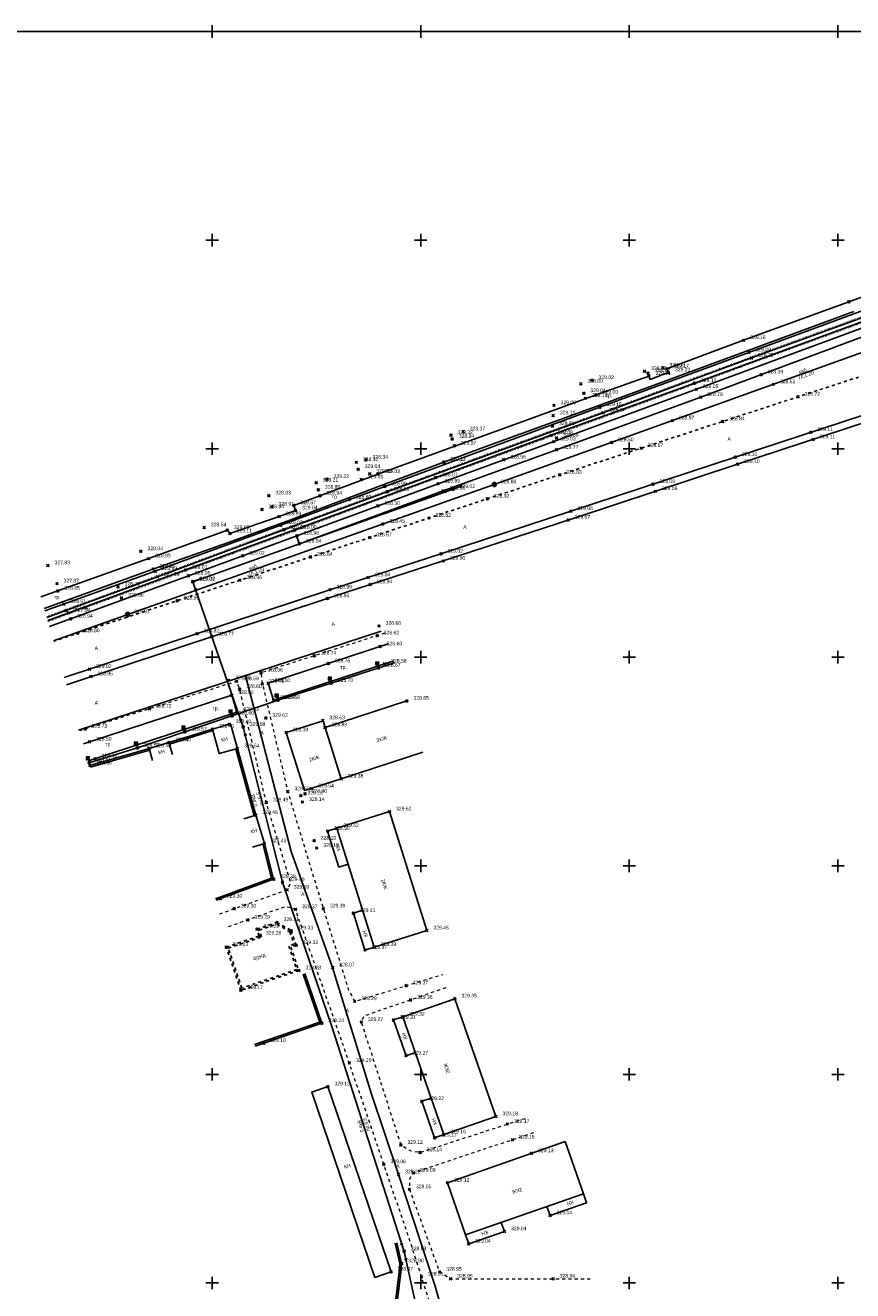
# Model space of a CAD drawing. Header units: metres. Extents: x 705573 to 711566, y 4301675 to 4311183.
# Tile 255 of 256: x 708534 to 708732, y 4310880 to 4311183. Entities that reach past the tile are written whole.
import ezdxf

# ---------------------------------------------------------------- set-up
doc = ezdxf.new("R2010")
doc.units = ezdxf.units.M
doc.header["$LTSCALE"] = 0.5
doc.header["$PDMODE"] = 35
doc.header["$PDSIZE"] = 0.3
for name, pattern in [('Auto_Street_NotBorder_Line_m1', [3, 1.5, -1.5]), ('Д_ТРОТ_ТРУБА', [3, 1.5, -1.5]), ('ДОРОГИ_СТРОЯЩ', [9, 8, -1]), ('Контура низ откосов  Штриховая 0.1-0.5 - - - - - - -', [0.6, 0.1, -0.5])]:
    doc.linetypes.add(name, pattern=pattern)
for name, color, linetype in [('(001) Сетка', 92, 'Continuous'), ('(002) Рамка', 7, 'Continuous'), ('(004) Точки рельефа', 7, 'Continuous'), ('(007) Здания', 7, 'Continuous'), ('(011) Колодцы', 7, 'Continuous'), ('(016) Кабель', 1, 'Continuous'), ('(017) Канализация', 33, 'KANALIS_K_1'), ('(019) Связь', 3, 'ИК_КАБ_СВЯЗИ'), ('(022) Возд. Линии', 7, 'Continuous'), ('(025) Дорога', 7, 'Continuous'), ('(027) Гидрография', 7, 'Continuous'), ('(035) Откосы', 7, 'Continuous'), ('(037) Контуры', 7, 'Continuous'), ('(040) Ограда', 7, 'Continuous')]:
    doc.layers.add(name, color=color, linetype=linetype)
doc.layers.add('AUTO#_ROADS_EXIST_L', color=7, linetype='Continuous', lineweight=15, true_color=0x000000)
doc.styles.add('BM-431', font='txt')
doc.styles.add('D-431', font='txt')
doc.styles.add('P-131', font='txt')
doc.styles.get("Standard").update_dxf_attribs({"font": 'times.ttf'})
doc.linetypes.add('KANALIS_K_1', pattern='A,1,[">",Standard,S=1.8,R=0,X=-0.9,Y=-0.9],3,-1,["К",Standard,S=1.8,R=0,X=-0.9,Y=-0.9],-1,10', length=16)
doc.linetypes.add('ИК_КАБ_СВЯЗИ', pattern='A,4,["o",Standard,S=0.5,R=0,X=0,Y=-0.125],4,-2', length=10)
doc.linetypes.add('ИК_Э_КАБ_НН', pattern='A,8,-2,["<",Standard,S=1,R=0,X=0,Y=-0.5],8,[">",Standard,S=1,R=0,X=-0.5,Y=-0.5],-2', length=20)
doc.linetypes.add('ОГРАДА_ГЛИН', pattern='A,4,["|",Standard,S=0.8,R=0,X=0,Y=-0.8],0.5,["|",Standard,S=0.8,R=0,X=0,Y=-0.8],3.5', length=8)
doc.linetypes.add('ОТКОСЫ_УКРЕП', pattern='A,0.5,["|",Standard,S=1.2,R=0,X=0,Y=-1.2],0.8,[".",Standard,S=1,R=0.1,X=0.1,Y=-1.2],0.1,["|",Standard,S=0.5,R=0,X=0,Y=-0.5],0', length=1.4)
doc.linetypes.add('ОТКОСЫ_УКРЕП1', pattern='A,0.5,["|",Standard,S=-1.2,R=0,X=0,Y=1.2],0.9,[".",Standard,S=-1,R=0.1,X=0.1,Y=1.2],0.1,["|",Standard,S=-0.5,R=0,X=0,Y=0.5],0', length=1.5)

# ---------------------------------------------------------------- blocks, each defined once
blk = doc.blocks.new('S1')
at = {"layer": '(022) Возд. Линии'}
for p, q in [((-2, 0), (-1.5, 0.25)), ((-2, 0), (-1.5, -0.25)), ((0, 0), (-2, 0))]:
    blk.add_line(p, q, dxfattribs=at)
blk = doc.blocks.new('S2')
at = {"layer": '(022) Возд. Линии'}
for p, q in [((0, 0), (2, 0)), ((2, 0), (1.5, 0.25)), ((2, 0), (1.5, -0.25))]:
    blk.add_line(p, q, dxfattribs=at)
blk = doc.blocks.new('SS')
at = {"layer": '(022) Возд. Линии'}
blk.add_circle((0, 0), 0.25, dxfattribs=at)
blk = doc.blocks.new('f')
at = {"layer": '(022) Возд. Линии'}
for points in [[(0, 0.25), (0, 1.5)], [(0, 1.4), (0.75, 1.4)]]:
    blk.add_lwpolyline(points, dxfattribs=at)
blk.add_lwpolyline([(0.4875, 0.65), (0.4875, 0.65, 0.41421356), (0.65, 0.8125), (0.65, 1.4), (0.325, 1.4), (0.325, 0.8125, 0.41421356)], format="xyb", close=True, dxfattribs=at)
blk.add_circle((0, 0), 0.25, dxfattribs=at)
blk = doc.blocks.new('Setka')
at = {"layer": '(001) Сетка'}
for p, q in [((-1.5, 0), (1.5, 0)), ((0, 1.5), (0, -1.5))]:
    blk.add_line(p, q, dxfattribs=at)

msp = doc.modelspace()

# ---------------------------------------------------------------- linework, layer by layer
at = {"layer": '(002) Рамка', "color": 0}
msp.add_lwpolyline([(707528.46, 4311181.4), (708928.46, 4311181.4), (708928.46, 4308281.4), (707528.46, 4308281.4)], close=True, dxfattribs=at)
at = {"layer": '(007) Здания'}
for points in [[(708629.01, 4311008.62), (708609.41, 4311002.27), (708605.54, 4311014.57), (708625.14, 4311020.92)], [(708605.54, 4311014.57), (708605.05, 4311016.12), (708596.22, 4311013.35), (708600.58, 4310999.49), (708609.41, 4311002.27)], [(708611.06, 4310981.77), (708608.87, 4310981.08), (708606.15, 4310989.74), (708608.34, 4310990.43)], [(708614.54, 4310970.73), (708612.33, 4310970.04), (708615.11, 4310961.21), (708617.31, 4310961.9)], [(708627.12, 4310936.63), (708624.95, 4310935.87), (708621.96, 4310944.44), (708624.14, 4310945.2)], [(708630.93, 4310925.7), (708628.75, 4310924.94), (708631.8, 4310916.2), (708633.98, 4310916.96)], [(708658.71, 4310899.74), (708659.47, 4310897.56), (708668.2, 4310900.6), (708667.44, 4310902.78)], [(708647.77, 4310895.92), (708648.53, 4310893.75), (708639.97, 4310890.76), (708639.21, 4310892.94)]]:
    msp.add_lwpolyline(points, dxfattribs=at)
at = {"layer": '(007) Здания', "elevation": 328.4}
msp.add_lwpolyline([(708578.53, 4311014.19), (708582.89, 4311015.41), (708584.53, 4311009.52), (708580.18, 4311008.3)], close=True, dxfattribs=at)
at = {"layer": '(007) Здания', "elevation": 328.4, "flags": 128}
msp.add_lwpolyline([(708568.98, 4311008.09), (708568.12, 4311010.96), (708563.36, 4311009.53), (708564.22, 4311006.66)], dxfattribs=at)
at = {"layer": '(007) Здания', "flags": 128}
msp.add_lwpolyline([(708586.07, 4310992.69), (708588.95, 4310993.55), (708590.99, 4310986.77), (708588.11, 4310985.91)], dxfattribs=at)
at = {"layer": '(007) Здания'}
for points in [[(708620.97, 4310994.4), (708629.94, 4310965.88), (708617.31, 4310961.9), (708608.34, 4310990.43)], [(708636.64, 4310949.55), (708646.48, 4310921.32), (708633.98, 4310916.96), (708624.14, 4310945.2)], [(708621.35, 4310884.05), (708606.19, 4310928.47), (708602.33, 4310927.15), (708617.49, 4310882.73)], [(708634.85, 4310905.44), (708663.08, 4310915.28), (708667.44, 4310902.78), (708639.21, 4310892.94)]]:
    msp.add_lwpolyline(points, close=True, dxfattribs=at)
at = {"layer": '(007) Здания', "linetype": 'Д_ТРОТ_ТРУБА'}
for points in [[(708589.78, 4310964.61), (708589.23, 4310966.23), (708594, 4310967.85), (708597.4, 4310965.87), (708598.6, 4310962.34), (708597.35, 4310961.92), (708599.27, 4310956.3), (708585.36, 4310951.55), (708581.83, 4310961.9)], [(708590.29, 4310964.36), (708589.74, 4310965.98), (708593.96, 4310967.42), (708597.07, 4310965.6), (708598.09, 4310962.59), (708596.85, 4310962.17), (708598.76, 4310956.55), (708585.61, 4310952.06), (708582.34, 4310961.65)]]:
    msp.add_lwpolyline(points, close=True, dxfattribs=at)
at = {"layer": '(011) Колодцы'}
for points, elevation in [([(708646.1, 4311072.81), (708645.67, 4311072.56)], 328.88), ([(708646.1, 4311072.81), (708646.1, 4311073.31)], 328.88), ([(708646.1, 4311072.81), (708646.54, 4311072.56)], 328.88), ([(708558.22, 4311041.66), (708557.78, 4311041.41)], 329.07), ([(708558.22, 4311041.66), (708558.22, 4311042.16)], 329.07), ([(708558.22, 4311041.66), (708558.65, 4311041.41)], 329.07)]:
    msp.add_lwpolyline(points, dxfattribs=dict(at, elevation=elevation))
for centre in [(708646.1, 4311072.81, 328.88), (708558.22, 4311041.66, 329.07)]:
    msp.add_circle(centre, 0.5, dxfattribs=at)
at = {"layer": '(016) Кабель', "linetype": 'ИК_Э_КАБ_НН', "elevation": 328.61, "flags": 128}
msp.add_lwpolyline([(708549, 4311006.11), (708560.55, 4311009.66), (708571.91, 4311013.51), (708583.23, 4311017.34), (708594.26, 4311021.14), (708607, 4311025.21), (708622.17, 4311030.09)], dxfattribs=at)
at = {"layer": '(017) Канализация', "linetype": 'KANALIS_K_1', "flags": 128}
for points in [[(708546.44, 4311013.92), (708618.97, 4311037.65)], [(708586.45, 4311027.01), (708597.44, 4310984.86), (708607.35, 4310957.03), (708616.68, 4310926.65), (708623.15, 4310907.39), (708631.86, 4310880.84), (708637.13, 4310862.47), (708637.13, 4310814.53), (708636.31, 4310772.09), (708636.16, 4310726.13)]]:
    msp.add_lwpolyline(points, dxfattribs=at)
at = {"layer": '(019) Связь', "elevation": 329.07, "flags": 128}
msp.add_lwpolyline([(708540.48, 4311035.37), (708646.1, 4311072.81), (708754.03, 4311111.55), (708834.06, 4311138.47), (708834.06, 4311138.47), (708864.63, 4311148.7)], dxfattribs=at)
at = {"layer": '(022) Возд. Линии', "elevation": 328.34, "flags": 128}
msp.add_lwpolyline([(708636.21, 4311071.69), (708573.83, 4311049.49), (708585.93, 4311014.66), (708595.33, 4310977.45), (708607.07, 4310943.14), (708624.51, 4310888.97), (708633.69, 4310846.91), (708633.11, 4310812.11), (708633.17, 4310755.94), (708632.53, 4310735.31), (708649.22, 4310734.91), (708672.57, 4310734.29), (708697.09, 4310733.57), (708718.38, 4310733.2), (708749.36, 4310732.3), (708776.97, 4310731.53), (708807.7, 4310730.49), (708839.1, 4310729.9), (708840.03, 4310756.15)], dxfattribs=at)
at = {"layer": '(025) Дорога', "linetype": 'Д_ТРОТ_ТРУБА', "elevation": 328.86, "flags": 128}
msp.add_lwpolyline([(708846.18, 4311157.65), (708846.45, 4311144.96), (708846.11, 4311139.92), (708843.67, 4311134.74), (708810.28, 4311123.68), (708781.84, 4311114.61), (708736.96, 4311099.73), (708700.83, 4311087.93), (708661.75, 4311075.12), (708630.44, 4311064.77), (708602.06, 4311055.43), (708540.51, 4311035.25)], dxfattribs=at)
at = {"layer": '(025) Дорога', "flags": 128}
for points, elevation in [([(708543.04, 4311026.55), (708606.71, 4311047.59), (708633.31, 4311056.2), (708664.44, 4311066.41), (708703.85, 4311079.38), (708740.09, 4311091.27), (708785.12, 4311106.01), (708813.74, 4311115.41), (708851.35, 4311127.78), (708869.55, 4311133.78)], 329.02), ([(708543.55, 4311024.82), (708607.27, 4311045.88), (708633.87, 4311054.49), (708665, 4311064.7), (708704.41, 4311077.67), (708740.65, 4311089.56), (708785.68, 4311104.3), (708814.3, 4311113.7), (708851.91, 4311126.07), (708870.11, 4311132.07)], 329.02), ([(708804.52, 4311131.97), (708775.65, 4311122.84), (708734.72, 4311108.36), (708695.58, 4311093.76), (708660.99, 4311081.15), (708633.85, 4311071.27), (708599.38, 4311058.6), (708598.69, 4311060.46)], 328.94), ([(708537.43, 4311045.85), (708563.26, 4311055.04), (708582.13, 4311061.87), (708582.74, 4311061.05), (708594.53, 4311065.15), (708598.46, 4311066.55), (708598.07, 4311067.8), (708618.2, 4311075.31), (708670.49, 4311094.32), (708683.15, 4311098.82), (708683.44, 4311098.02), (708687.8, 4311099.63), (708687.45, 4311100.56), (708705.85, 4311107.39), (708731.03, 4311116.61), (708754.53, 4311125.16)], 328.85), ([(708732.27, 4311114.26), (708704.53, 4311104.07), (708670.48, 4311091.55), (708643.4, 4311081.67), (708618.99, 4311072.56), (708597.07, 4311064.25), (708582.42, 4311058.89), (708564.3, 4311052.55), (708538.23, 4311043.09)], 328.85), ([(708622.02, 4311030.54), (708593.21, 4311021.13), (708591.91, 4311025.2), (708620.7, 4311034.61)], 328.54), ([(708547.66, 4311010.68), (708583.16, 4311022.29), (708584.36, 4311018.26), (708548.85, 4311006.58)], 328.5)]:
    msp.add_lwpolyline(points, dxfattribs=dict(at, elevation=elevation))
at = {"layer": '(027) Гидрография', "color": 4, "flags": 128}
for points, elevation in [([(708862.66, 4311154.68), (708851.63, 4311151.27), (708845.94, 4311148.88), (708823.56, 4311142.21), (708802.5, 4311135.62), (708773.28, 4311126.56), (708762.28, 4311123.06), (708734.2, 4311112.79), (708707.73, 4311103.14), (708672.2, 4311090), (708620.45, 4311071.07), (708595.64, 4311061.93), (708565.37, 4311050.67), (708538.88, 4311040.89)], 328.2), ([(708539.07, 4311040.2), (708572.06, 4311052.33), (708598.22, 4311061.92), (708632.06, 4311074.5), (708659.68, 4311084.6), (708694.06, 4311097.12), (708733.08, 4311111.44), (708762.27, 4311122.21), (708774.5, 4311126.06), (708816.42, 4311139.09), (708845.85, 4311147.47), (708851.61, 4311149.96), (708863.09, 4311153.38)], 327.94)]:
    msp.add_lwpolyline(points, dxfattribs=dict(at, elevation=elevation))
at = {"layer": '(035) Откосы', "linetype": 'ОТКОСЫ_УКРЕП1', "elevation": 329.15, "flags": 128}
msp.add_lwpolyline([(708862.38, 4311155.54), (708851.31, 4311152.03), (708845.99, 4311150.35), (708823.33, 4311143.71), (708802.41, 4311137.13), (708772.92, 4311128.14), (708761.87, 4311124.64), (708733.79, 4311114.29), (708707.09, 4311104.46), (708671.38, 4311091.32), (708619.84, 4311072.33), (708594.9, 4311063.05), (708564.81, 4311052.01), (708538.4, 4311042.51)], dxfattribs=at)
at = {"layer": '(035) Откосы', "linetype": 'Контура низ откосов  Штриховая 0.1-0.5 - - - - - - -'}
for points, elevation in [([(708862.6, 4311154.87), (708851.56, 4311151.46), (708845.87, 4311149.07), (708823.5, 4311142.4), (708802.44, 4311135.81), (708773.22, 4311126.75), (708762.22, 4311123.25), (708734.13, 4311112.97), (708707.67, 4311103.33), (708672.13, 4311090.19), (708620.38, 4311071.25), (708595.57, 4311062.12), (708565.3, 4311050.85), (708538.82, 4311041.08)], 328.2), ([(708539.13, 4311040.01), (708572.13, 4311052.14), (708598.29, 4311061.73), (708632.13, 4311074.31), (708659.75, 4311084.41), (708694.13, 4311096.93), (708733.15, 4311111.25), (708762.33, 4311122.02), (708774.56, 4311125.87), (708816.47, 4311138.9), (708845.91, 4311147.28), (708851.68, 4311149.78), (708863.15, 4311153.19)], 327.94)]:
    msp.add_lwpolyline(points, dxfattribs=dict(at, elevation=elevation))
at = {"layer": '(035) Откосы', "linetype": 'ОТКОСЫ_УКРЕП', "elevation": 329.22, "flags": 128}
msp.add_lwpolyline([(708863.59, 4311151.87), (708851.65, 4311148.21), (708846.21, 4311146.54), (708816.65, 4311137.71), (708775.13, 4311124.72), (708762.83, 4311120.89), (708733.71, 4311110.12), (708694.52, 4311095.63), (708660.33, 4311083.09), (708632.61, 4311073), (708598.81, 4311060.51), (708572.77, 4311050.92), (708539.5, 4311038.75)], dxfattribs=at)
at = {"layer": '(040) Ограда', "linetype": 'ОГРАДА_ГЛИН', "flags": 128}
for points, elevation in [([(708568.12, 4311010.96), (708578.53, 4311014.19)], 328.4), ([(708549.19, 4311005.41), (708563.36, 4311009.53)], 328.6)]:
    msp.add_lwpolyline(points, dxfattribs=dict(at, elevation=elevation))
at = {"layer": '(040) Ограда', "flags": 128}
for points, elevation in [([(708568.24, 4311010.58), (708578.65, 4311013.81)], 328.4), ([(708549.3, 4311005.03), (708563.47, 4311009.14)], 328.6)]:
    msp.add_lwpolyline(points, dxfattribs=dict(at, elevation=elevation))
at = {"layer": '(040) Ограда', "linetype": 'ОГРАДА_ГЛИН', "flags": 128}
for points in [[(708588.56, 4310993.45), (708584.15, 4311009.41)], [(708579.28, 4310973.52), (708592.73, 4310978.43), (708590.6, 4310986.67)], [(708588.66, 4310938.56), (708604.27, 4310943.89), (708600.32, 4310955.46)], [(708620.82, 4310863.74), (708623.31, 4310884.03), (708623.49, 4310886.05), (708622.36, 4310890.95)]]:
    msp.add_lwpolyline(points, dxfattribs=at)
at = {"layer": '(040) Ограда', "flags": 128}
for points in [[(708588.95, 4310993.55), (708584.53, 4311009.52)], [(708579.41, 4310973.14), (708593.21, 4310978.18), (708590.99, 4310986.77)], [(708588.78, 4310938.18), (708604.78, 4310943.64), (708600.7, 4310955.59)], [(708621.21, 4310863.69), (708623.7, 4310883.99), (708623.89, 4310886.08), (708622.75, 4310891.04)]]:
    msp.add_lwpolyline(points, dxfattribs=at)
at = {"color": 0, "linetype": 'ByBlock', "lineweight": -2, "transparency": 16777216}
for p in [(708731.03, 4311116.61, 329.29), (708705.85, 4311107.39, 329.16), (708707.09, 4311104.46, 329.2), (708707.73, 4311103.14, 328.2), (708682.1, 4311099.95, 328.3), (708682.92, 4311099.5, 328.52), (708686.49, 4311100.8, 328.5), (708687.45, 4311100.56, 329.17), (708687.8, 4311099.63, 329.23), (708710.05, 4311099.16, 328.39), (708666.83, 4311096.93, 328), (708669.48, 4311097.79, 328.02), (708683.15, 4311098.82, 329.01), (708694.06, 4311097.12, 328.12), (708712.99, 4311096.82, 328.52), (708667.54, 4311094.66, 329.04), (708667.92, 4311093.46, 329.11), (708670.49, 4311094.32, 329), (708694.52, 4311095.63, 329.05), (708695.58, 4311093.76, 328.78), (708718.89, 4311093.83, 328.72), (708660.39, 4311091.78, 329.08), (708671.38, 4311091.32, 329.15), (708672.2, 4311090, 328.17), (708660.22, 4311089.34, 329.11), (708688.76, 4311088.12, 328.57), (708700.83, 4311087.93, 328.84), (708635.71, 4311084.64, 328.32), (708638.63, 4311085.51, 328.37), (708659.68, 4311084.6, 328.08), (708660.05, 4311086.82, 328.81), (708660.99, 4311083.98, 328.66), (708721.97, 4311085.32, 329.11), (708636.02, 4311083.71, 328.94), (708636.5, 4311082.08, 329.07), (708660.33, 4311083.09, 329.03), (708660.99, 4311081.15, 328.77), (708674.21, 4311082.9, 328.5), (708681.29, 4311081.52, 328.67), (708722.53, 4311083.61, 329.11), (708613.02, 4311078.13, 328.32), (708615.34, 4311078.72, 328.34), (708633.96, 4311078.18, 329.12), (708633.97, 4311078.22, 329.37), (708648.4, 4311078.75, 328.55), (708703.85, 4311079.38, 329.1), (708613.47, 4311076.46, 329.04), (708616.25, 4311075.36, 329), (708618.2, 4311075.31, 329.03), (708661.75, 4311075.12, 328.83), (708704.41, 4311077.67, 329.1), (708603.4, 4311073.25, 328.21), (708606.01, 4311074.09, 328.22), (708614.21, 4311074.02, 329.01), (708619.84, 4311072.33, 328.99), (708632.06, 4311074.5, 328.07), (708632.61, 4311073, 328.99), (708636.21, 4311071.69, 329.02), (708646.1, 4311072.81, 328.88), (708684.14, 4311072.89, 329.08), (708592.08, 4311070.13, 328.03), (708603.92, 4311071.54, 328.89), (708604.32, 4311070.09, 328.94), (708611.34, 4311069.17, 328.6), (708620.45, 4311071.07, 328.05), (708633.85, 4311071.27, 328.86), (708644.43, 4311069.39, 328.92), (708684.71, 4311071.18, 329.09), (708590.43, 4311066.84, 328.94), (708592.82, 4311067.44, 328.91), (708598.07, 4311067.8, 328.87), (708598.46, 4311066.55, 329.04), (708618.2, 4311067.68, 328.3), (708664.44, 4311066.41, 329.06), (708594.53, 4311065.15, 328.99), (708594.9, 4311063.05, 329.02), (708619.37, 4311063.34, 328.45), (708630.44, 4311064.77, 328.81), (708663.8, 4311064.3, 329.07), (708576.57, 4311062.49, 328.54), (708582.13, 4311061.87, 329), (708582.74, 4311061.05, 329.11), (708595.64, 4311061.93, 328), (708598.22, 4311061.92, 328), (708598.81, 4311060.51, 328.98), (708616.25, 4311060.1, 328.67), (708561.39, 4311056.79, 328.05), (708599.38, 4311058.6, 328.94), (708563.26, 4311055.04, 328.95), (708585.79, 4311055.71, 329.02), (708602.06, 4311055.43, 328.84), (708633.31, 4311056.2, 329.02), (708633.87, 4311054.49, 329), (708539.11, 4311053.4, 327.83), (708564.3, 4311052.55, 328.95), (708564.81, 4311052.01, 328.93), (708565.37, 4311050.67, 327.98), (708572.06, 4311052.33, 328.01), (708572.77, 4311050.92, 328.95), (708615.88, 4311050.51, 329.04), (708541.28, 4311049.04, 327.87), (708555.9, 4311048.29, 328.71), (708573.83, 4311049.49, 329.02), (708573.9, 4311049.56, 329.08), (708585.12, 4311049.88, 328.96), (708606.71, 4311047.59, 328.99), (708616.36, 4311048.83, 328.94), (708541.49, 4311047.3, 328.85), (708556.77, 4311045.62, 328.65), (708570.11, 4311044.95, 328.99), (708606.07, 4311045.49, 328.95), (708542.92, 4311044.13, 328.91), (708543.5, 4311042.59, 327.94), (708544.01, 4311042.02, 327.94), (708558.22, 4311041.66, 329.07), (708544.57, 4311040.61, 328.94), (708618.47, 4311038.91, 328.68), (708546.23, 4311037.12, 328.8), (708574.88, 4311037.07, 328.82), (708578.4, 4311036.34, 328.77), (708618.01, 4311036.57, 328.62), (708618.72, 4311033.96, 328.6), (708602.97, 4311031.75, 328.74), (708606.31, 4311029.91, 328.75), (708619.79, 4311029.81, 328.58), (708549.08, 4311028.55, 329.02), (708549.42, 4311026.78, 328.95), (708590.17, 4311027.65, 328.56), (708618.36, 4311028.86, 328.67), (708582.45, 4311025.85, 328.56), (708584.37, 4311025.62, 328.59), (708585.07, 4311023.74, 328.61), (708590.52, 4311025, 328.49), (708591.91, 4311025.2, 328.5), (708607, 4311025.21, 328.7), (708583.16, 4311022.29, 328.56), (708593.21, 4311021.13, 328.54), (708594.26, 4311021.14, 328.58), (708625.14, 4311020.92, 328.65), (708563.46, 4311019.04, 328.72), (708583.23, 4311017.34, 328.6), (708584.36, 4311018.26, 328.63), (708548.05, 4311014.2, 328.73), (708578.53, 4311014.19, 328.41), (708582.56, 4311015.32, 328.4), (708585.93, 4311014.66, 329.58), (708591.33, 4311016.85, 329.62), (708605, 4311016.25, 328.63), (708605.54, 4311014.57, 328.89), (708549.08, 4311011.14, 328.5), (708571.91, 4311013.51, 328.57), (708596.22, 4311013.35, 328.39), (708560.55, 4311009.66, 328.53), (708563.36, 4311009.53, 328.4), (708568.12, 4311010.96, 328.4), (708584.53, 4311009.52, 329.54), (708549, 4311006.11, 328.61), (708549.19, 4311005.41, 328.6), (708550.39, 4311007.08, 328.49), (708609.41, 4311002.27, 329.38), (708596.6, 4310999.23, 329.52), (708602.36, 4310999.93, 329.54), (708591.45, 4310996.56, 329.49), (708599.73, 4310998.22, 328.23), (708600.11, 4310996.69, 328.14), (708600.72, 4310998.65, 328.3), (708588.95, 4310993.55, 329.46), (708620.97, 4310994.4, 329.62), (708608.34, 4310990.43, 329.52), (708590.99, 4310986.77, 329.43), (708602.94, 4310987.41, 328.1), (708606.15, 4310989.74, 329.5), (708603.54, 4310985.68, 328.16), (708593.21, 4310978.18, 329.38), (708595.33, 4310977.45, 329.4), (708596.46, 4310975.65, 329.39), (708580.41, 4310973.51, 329.3), (708583.76, 4310971.13, 329.3), (708598.46, 4310970.95, 329.37), (708605.11, 4310971.14, 329.39), (708612.33, 4310970.04, 329.41), (708587.03, 4310968.42, 329.29), (708589.23, 4310966.23, 329.29), (708594, 4310967.85, 329.31), (708597.4, 4310965.87, 329.33), (708629.94, 4310965.88, 329.45), (708589.78, 4310964.61, 329.28), (708581.83, 4310961.9, 329.23), (708598.6, 4310962.34, 329.32), (708615.11, 4310961.21, 329.37), (708617.31, 4310961.9, 329.39), (708607.35, 4310957.03, 328.07), (708599.27, 4310956.3, 329.28), (708585.36, 4310951.55, 329.17), (708624.96, 4310952.68, 329.37), (708612.64, 4310948.91, 329.29), (708626.01, 4310949.23, 329.36), (708636.64, 4310949.55, 329.35), (708621.96, 4310944.44, 329.31), (708624.14, 4310945.2, 329.32), (708604.78, 4310943.64, 329.24), (708614.22, 4310943.94, 329.27), (708590.83, 4310938.88, 329.1), (708624.95, 4310935.87, 329.27), (708611.37, 4310934.11, 329.2), (708606.19, 4310928.47, 329.12), (708628.75, 4310924.94, 329.22), (708646.48, 4310921.32, 329.18), (708633.98, 4310916.96, 329.18), (708649.24, 4310919.49, 329.17), (708623.69, 4310914.47, 329.12), (708631.8, 4310916.2, 329.17), (708650.46, 4310915.72, 329.15), (708628.28, 4310912.69, 329.14), (708655.02, 4310912.47, 329.13), (708619.64, 4310909.82, 329.06), (708623.15, 4310907.39, 328.22), (708626.73, 4310907.8, 329.09), (708634.85, 4310905.44, 329.12), (708625.75, 4310903.83, 329.05), (708659.47, 4310897.56, 329.04), (708648.53, 4310893.75, 329.04), (708639.97, 4310890.76, 329.04), (708624.51, 4310888.97, 328.93), (708621.35, 4310884.05, 328.87), (708623.89, 4310886.08, 328.9), (708633.01, 4310884.04, 328.95), (708628.66, 4310882.88, 328.91), (708635.61, 4310882.39, 328.95), (708660.19, 4310882.39, 328.96)]:
    msp.add_point(p, dxfattribs=at)
at = {"layer": 'AUTO#_ROADS_EXIST_L', "color": 0, "linetype": 'Auto_Street_NotBorder_Line_m1', "lineweight": 15, "flags": 128}
for points in [[(708619.88, 4311037.17), (708590.17, 4311027.65), (708590.52, 4311025), (708596.6, 4310999.23), (708601.87, 4310981.62), (708611.22, 4310951.43), (708612.64, 4310948.91), (708633.77, 4310955.37)], [(708580.28, 4310969.89), (708596.46, 4310975.65), (708597.32, 4310977.36), (708591.45, 4310996.56), (708585.07, 4311023.74), (708584.37, 4311025.62), (708546.76, 4311013.79)], [(708612.4, 4310830.15), (708630.45, 4310828.66), (708633.7, 4310828.66), (708635.22, 4310828.66), (708635.75, 4310849.58), (708634.68, 4310864.16), (708629.21, 4310881.15), (708626.04, 4310891.01), (708610.36, 4310937.07), (708598.46, 4310970.95), (708596.04, 4310971.6), (708581.57, 4310966.5)], [(708634.46, 4310952.14), (708614.81, 4310945.37), (708614.22, 4310943.94), (708623.69, 4310914.47), (708625.9, 4310913.16), (708628.28, 4310912.69), (708653.68, 4310920.93)], [(708655.49, 4310917.4), (708629.2, 4310908.62), (708626.73, 4310907.8), (708625.75, 4310906.29), (708625.75, 4310903.83), (708632.96, 4310884.07), (708635.61, 4310882.39), (708669.61, 4310882.39)]]:
    msp.add_lwpolyline(points, dxfattribs=at)

# ---------------------------------------------------------------- block references
at = {"layer": '(001) Сетка'}
for p in [(708578.46, 4311181.4), (708628.46, 4311181.4), (708678.46, 4311181.4), (708728.46, 4311181.4), (708578.46, 4311131.4), (708628.46, 4311131.4), (708678.46, 4311131.4), (708728.46, 4311131.4), (708578.46, 4311081.4), (708628.46, 4311081.4), (708678.46, 4311081.4), (708728.46, 4311081.4), (708578.46, 4311031.4), (708628.46, 4311031.4), (708678.46, 4311031.4), (708728.46, 4311031.4), (708578.46, 4310981.4), (708578.46, 4310981.4), (708628.46, 4310981.4), (708628.46, 4310981.4), (708678.46, 4310981.4), (708678.46, 4310981.4), (708728.46, 4310981.4), (708728.46, 4310981.4), (708578.46, 4310931.4), (708628.46, 4310931.4), (708678.46, 4310931.4), (708728.46, 4310931.4), (708578.46, 4310881.4), (708628.46, 4310881.4), (708678.46, 4310881.4), (708728.46, 4310881.4)]:
    msp.add_blockref('Setka', p, dxfattribs=at)
at = {"layer": '(022) Возд. Линии'}
for name, p, rotation in [('SS', (708636.21, 4311071.69, 329.02), 286.6479833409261), ('S1', (708636.49, 4311071.81, 329.02), 198.9735070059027), ('S2', (708635.98, 4311071.61, 329.02), 199.2901156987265), ('SS', (708573.83, 4311049.49, 329.02), 286.6479833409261), ('S2', (708573.91, 4311049.26, 329.02), 289.2901156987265), ('S1', (708574.11, 4311049.61, 329.02), 198.9735070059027), ('S1', (708585.81, 4311014.93, 328.34), 288.9033516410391), ('SS', (708585.93, 4311014.66, 328.34), 286.6479833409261), ('S2', (708585.99, 4311014.42, 328.34), 284.2212657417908), ('S1', (708624.43, 4310889.21), 288.0509835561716), ('SS', (708624.51, 4310888.97), 288.0509835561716), ('S2', (708624.56, 4310888.73), 282.323751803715)]:
    msp.add_blockref(name, p, dxfattribs=dict(at, rotation=rotation))
at = {"layer": '(022) Возд. Линии', "xscale": -1}
for p in [(708618.36, 4311028.86, 328.61), (708607, 4311025.21, 328.61), (708594.26, 4311021.14, 328.58), (708583.23, 4311017.34, 328.6), (708571.91, 4311013.51, 328.57), (708560.55, 4311009.66, 328.53), (708549, 4311006.11, 328.61)]:
    msp.add_blockref('f', p, dxfattribs=at)

# ---------------------------------------------------------------- texts
at = {"layer": '(004) Точки рельефа', "style": 'D-431'}
for s, p in [('329.16', (708707.44, 4311107.68, 329.16)), ('329.20', (708708.67, 4311104.75, 329.2)), ('328.20', (708709.32, 4311103.42, 328.2)), ('328.30', (708683.68, 4311100.23, 328.3)), ('328.52', (708684.51, 4311099.78, 328.52)), ('329.01', (708684.74, 4311099.1, 329.01)), ('328.50', (708688.08, 4311101.09, 328.5)), ('329.17', (708689.04, 4311100.85, 329.17)), ('329.23', (708689.39, 4311099.92, 329.23)), ('328.39', (708711.63, 4311099.44, 328.39)), ('328.00', (708668.42, 4311097.22, 328)), ('328.02', (708671.07, 4311098.08, 328.02)), ('328.12', (708695.65, 4311097.4, 328.12)), ('329.05', (708696.11, 4311095.92, 329.05)), ('328.52', (708714.57, 4311097.1, 328.52)), ('329.04', (708669.12, 4311094.95, 329.04)), ('329.11', (708669.5, 4311093.75, 329.11)), ('329.00', (708672.08, 4311094.6, 329)), ('328.78', (708697.16, 4311094.04, 328.78)), ('328.72', (708720.48, 4311094.11, 328.72)), ('329.11', (708661.81, 4311089.63, 329.11)), ('329.08', (708661.98, 4311092.06, 329.08)), ('329.15', (708672.97, 4311091.6, 329.15)), ('328.17', (708673.78, 4311090.29, 328.17)), ('328.81', (708661.63, 4311087.1, 328.81)), ('328.57', (708690.34, 4311088.41, 328.57)), ('328.84', (708702.42, 4311088.21, 328.84)), ('328.32', (708637.29, 4311084.92, 328.32)), ('328.94', (708637.61, 4311084, 328.94)), ('328.37', (708640.22, 4311085.79, 328.37)), ('328.08', (708661.26, 4311084.88, 328.08)), ('329.03', (708661.92, 4311083.38, 329.03)), ('328.66', (708662.57, 4311084.27, 328.66)), ('329.11', (708723.55, 4311085.61, 329.11)), ('329.11', (708724.11, 4311083.9, 329.11)), ('329.07', (708638.08, 4311082.37, 329.07)), ('328.77', (708662.57, 4311081.43, 328.77)), ('328.50', (708675.79, 4311083.18, 328.5)), ('328.67', (708682.88, 4311081.81, 328.67)), ('328.32', (708614.61, 4311078.41, 328.32)), ('328.34', (708616.93, 4311079.01, 328.34)), ('329.12', (708635.55, 4311078.46, 329.12)), ('329.37', (708635.56, 4311078.5, 329.37)), ('328.55', (708649.99, 4311079.03, 328.55)), ('329.10', (708705.43, 4311079.66, 329.1)), ('329.10', (708705.99, 4311077.95, 329.1)), ('328.22', (708607.6, 4311074.38, 328.22)), ('329.04', (708615.05, 4311076.75, 329.04)), ('329.01', (708615.8, 4311074.31, 329.01)), ('329.00', (708617.83, 4311075.65, 329)), ('329.03', (708619.79, 4311075.6, 329.03)), ('328.07', (708633.64, 4311074.78, 328.07)), ('328.83', (708663.34, 4311075.4, 328.83)), ('328.21', (708604.99, 4311073.53, 328.21)), ('328.89', (708605.5, 4311071.82, 328.89)), ('328.99', (708621.42, 4311072.62, 328.99)), ('328.05', (708622.03, 4311071.35, 328.05)), ('328.99', (708634.2, 4311073.29, 328.99)), ('328.86', (708635.44, 4311071.56, 328.86)), ('329.02', (708637.8, 4311071.98, 329.02)), ('328.88', (708647.69, 4311073.1, 328.88)), ('329.08', (708685.73, 4311073.18, 329.08)), ('329.09', (708686.29, 4311071.47, 329.09)), ('328.03', (708593.66, 4311070.42, 328.03)), ('328.87', (708599.65, 4311068.09, 328.87)), ('328.94', (708605.91, 4311070.38, 328.94)), ('328.60', (708612.92, 4311069.45, 328.6)), ('328.92', (708646.01, 4311069.68, 328.92)), ('328.94', (708592.01, 4311067.13, 328.94)), ('328.91', (708594.41, 4311067.72, 328.91)), ('328.99', (708596.12, 4311065.43, 328.99)), ('329.04', (708600.04, 4311066.84, 329.04)), ('328.30', (708619.79, 4311067.96, 328.3)), ('328.82', (708632.02, 4311065.06, 328.81)), ('329.06', (708666.03, 4311066.7, 329.06)), ('328.54', (708578.15, 4311062.78, 328.54)), ('329.00', (708583.72, 4311062.15, 329)), ('329.02', (708596.49, 4311063.33, 329.02)), ('328.00', (708597.23, 4311062.21, 328)), ('328.00', (708599.81, 4311062.2, 328)), ('328.45', (708620.96, 4311063.62, 328.45)), ('329.07', (708665.38, 4311064.59, 329.07)), ('329.11', (708584.33, 4311061.33, 329.11)), ('328.98', (708600.39, 4311060.79, 328.98)), ('328.67', (708617.84, 4311060.39, 328.67)), ('328.04', (708562.98, 4311057.07, 328.05)), ('329.02', (708587.38, 4311056, 329.02)), ('328.94', (708600.97, 4311058.88, 328.94)), ('329.02', (708634.89, 4311056.49, 329.02)), ('327.83', (708540.7, 4311053.69, 327.83)), ('328.95', (708564.85, 4311055.33, 328.95)), ('328.84', (708603.65, 4311055.72, 328.84)), ('329.00', (708635.45, 4311054.77, 329)), ('328.95', (708565.89, 4311052.84, 328.95)), ('328.92', (708566.4, 4311052.3, 328.93)), ('327.98', (708566.96, 4311050.95, 327.98)), ('328.01', (708573.65, 4311052.61, 328.01)), ('328.95', (708574.36, 4311051.2, 328.95)), ('329.08', (708575.48, 4311049.84, 329.08)), ('328.96', (708586.7, 4311050.16, 328.96)), ('329.04', (708617.47, 4311050.79, 329.04)), ('327.87', (708542.87, 4311049.33, 327.87)), ('328.85', (708543.08, 4311047.58, 328.85)), ('328.71', (708557.48, 4311048.57, 328.71)), ('329.02', (708575.42, 4311049.77, 329.02)), ('328.99', (708608.3, 4311047.88, 328.99)), ('328.94', (708617.95, 4311049.11, 328.94)), ('328.91', (708544.51, 4311044.42, 328.91)), ('328.66', (708558.36, 4311045.9, 328.65)), ('328.99', (708571.69, 4311045.24, 328.99)), ('328.95', (708607.66, 4311045.77, 328.95)), ('327.94', (708545.09, 4311042.88, 327.94)), ('327.94', (708545.59, 4311042.3, 327.94)), ('328.94', (708546.16, 4311040.89, 328.94)), ('329.07', (708559.8, 4311041.94, 329.07)), ('328.68', (708620.05, 4311039.19, 328.68)), ('328.80', (708547.82, 4311037.41, 328.8)), ('328.82', (708576.46, 4311037.36, 328.82)), ('328.77', (708579.98, 4311036.62, 328.77)), ('328.62', (708619.59, 4311036.86, 328.62)), ('328.74', (708604.56, 4311032.04, 328.74)), ('328.60', (708620.31, 4311034.25, 328.6)), ('329.02', (708550.67, 4311028.83, 329.02)), ('328.75', (708607.89, 4311030.19, 328.75)), ('328.67', (708619.94, 4311029.15, 328.67)), ('328.58', (708621.38, 4311030.1, 328.58)), ('328.95', (708551.01, 4311027.06, 328.95)), ('328.56', (708584.04, 4311026.13, 328.56)), ('328.59', (708585.96, 4311025.9, 328.59)), ('328.56', (708591.75, 4311027.94, 328.56)), ('328.56', (708584.74, 4311022.57, 328.56)), ('328.60', (708586.66, 4311024.03, 328.61)), ('328.49', (708592.1, 4311025.28, 328.49)), ('328.50', (708593.5, 4311025.48, 328.5)), ('328.70', (708608.59, 4311025.5, 328.7)), ('328.54', (708594.79, 4311021.41, 328.54)), ('328.58', (708595.84, 4311021.42, 328.58)), ('328.65', (708626.73, 4311021.21, 328.65)), ('328.72', (708565.04, 4311019.33, 328.72)), ('328.60', (708584.82, 4311017.63, 328.6)), ('328.63', (708585.95, 4311018.55, 328.63)), ('329.62', (708592.91, 4311017.13, 329.62)), ('328.63', (708606.59, 4311016.53, 328.63)), ('328.73', (708549.63, 4311014.48, 328.73)), ('328.57', (708573.49, 4311013.79, 328.57)), ('328.41', (708580.12, 4311014.48, 328.41)), ('328.40', (708584.15, 4311015.6, 328.4)), ('329.58', (708587.51, 4311014.94, 329.58)), ('328.39', (708597.81, 4311013.63, 328.39)), ('328.89', (708607.12, 4311014.86, 328.89)), ('328.50', (708550.67, 4311011.43, 328.5)), ('328.40', (708569.7, 4311011.24, 328.4)), ('328.49', (708551.97, 4311007.37, 328.49)), ('328.53', (708562.14, 4311009.94, 328.53)), ('328.40', (708564.94, 4311009.81, 328.4)), ('329.54', (708586.12, 4311009.8, 329.54)), ('328.61', (708550.58, 4311006.4, 328.61)), ('328.60', (708550.78, 4311005.7, 328.6)), ('329.38', (708610.99, 4311002.55, 329.38)), ('329.52', (708598.18, 4310999.52, 329.52)), ('328.22', (708601.32, 4310998.5, 328.23)), ('328.30', (708602.31, 4310998.93, 328.3)), ('329.54', (708603.95, 4311000.21, 329.54)), ('329.49', (708593.04, 4310996.84, 329.49)), ('328.14', (708601.7, 4310996.97, 328.14)), ('329.46', (708590.53, 4310993.84, 329.46)), ('329.62', (708622.55, 4310994.68, 329.62)), ('329.50', (708607.73, 4310990.02, 329.5)), ('329.52', (708609.93, 4310990.71, 329.52)), ('329.43', (708592.57, 4310987.06, 329.43)), ('328.10', (708604.53, 4310987.7, 328.1)), ('328.16', (708605.13, 4310985.96, 328.16)), ('329.38', (708594.79, 4310978.46, 329.38)), ('329.40', (708596.91, 4310977.73, 329.4)), ('329.39', (708598.05, 4310975.93, 329.39)), ('329.30', (708582, 4310973.79, 329.3)), ('329.30', (708585.35, 4310971.41, 329.3)), ('329.37', (708600.04, 4310971.24, 329.37)), ('329.39', (708606.7, 4310971.43, 329.39)), ('329.29', (708588.62, 4310968.71, 329.29)), ('329.31', (708595.59, 4310968.14, 329.31)), ('329.41', (708613.92, 4310970.32, 329.41)), ('329.29', (708590.82, 4310966.51, 329.29)), ('329.28', (708591.37, 4310964.9, 329.28)), ('329.33', (708598.98, 4310966.15, 329.33)), ('329.45', (708631.53, 4310966.16, 329.45)), ('329.23', (708583.41, 4310962.18, 329.23)), ('329.32', (708600.19, 4310962.63, 329.32)), ('329.39', (708618.9, 4310962.19, 329.39)), ('329.37', (708616.7, 4310961.49, 329.37)), ('329.28', (708600.86, 4310956.58, 329.28)), ('328.07', (708608.94, 4310957.31, 328.07)), ('329.37', (708626.55, 4310952.96, 329.37)), ('329.17', (708586.95, 4310951.83, 329.17)), ('329.35', (708638.22, 4310949.84, 329.35)), ('329.29', (708614.22, 4310949.2, 329.29)), ('329.36', (708627.6, 4310949.51, 329.36)), ('329.24', (708606.36, 4310943.93, 329.24)), ('329.27', (708615.8, 4310944.22, 329.27)), ('329.31', (708623.55, 4310944.72, 329.31)), ('329.32', (708625.72, 4310945.48, 329.32)), ('329.10', (708592.42, 4310939.17, 329.1)), ('329.27', (708626.54, 4310936.16, 329.27)), ('329.20', (708612.96, 4310934.4, 329.2)), ('329.12', (708607.78, 4310928.76, 329.12)), ('329.22', (708630.34, 4310925.22, 329.22)), ('329.18', (708648.07, 4310921.6, 329.18)), ('329.17', (708650.82, 4310919.77, 329.17)), ('329.17', (708633.39, 4310916.48, 329.17)), ('329.18', (708635.57, 4310917.25, 329.18)), ('329.12', (708625.28, 4310914.75, 329.12)), ('329.15', (708652.05, 4310916, 329.15)), ('329.14', (708629.87, 4310912.98, 329.14)), ('329.13', (708656.6, 4310912.75, 329.13)), ('329.06', (708621.22, 4310910.11, 329.06)), ('328.22', (708624.73, 4310907.68, 328.22)), ('329.09', (708628.31, 4310908.08, 329.09)), ('329.12', (708636.44, 4310905.72, 329.12)), ('329.05', (708627.33, 4310904.11, 329.05)), ('329.04', (708661.05, 4310897.84, 329.04)), ('329.04', (708650.12, 4310894.04, 329.04)), ('328.93', (708626.09, 4310889.25, 328.93)), ('329.04', (708641.55, 4310891.05, 329.04)), ('328.90', (708625.48, 4310886.36, 328.9)), ('328.87', (708622.94, 4310884.33, 328.87)), ('328.91', (708630.24, 4310883.16, 328.91)), ('328.95', (708634.6, 4310884.32, 328.95)), ('328.95', (708637.2, 4310882.68, 328.95)), ('328.96', (708661.78, 4310882.68, 328.96))]:
    msp.add_text(s, height=0.875, dxfattribs=at).set_placement(p)
at = {"layer": '(007) Здания'}
for s, rotation, style, p in [('КН', 12.9081, 'P-131', (708580.76, 4311011.09)), ('2КЖ', 17.101, 'P-131', (708618.04, 4311011.01)), ('КН', 12.9081, 'P-131', (708565.66, 4311008.11, -328.4)), ('2КЖ', 17.101, 'P-131', (708601.87, 4311006.35)), ('КН', 12.9081, 'P-131', (708587.79, 4310989.13)), ('КН', 107.8317, 'P-131', (708609.32, 4310985.19, -328.03)), ('2КЖ', 287.101, 'P-131', (708618.95, 4310978.06, -328.03)), ('КН', 107.8317, 'P-131', (708615.85, 4310964.5, -328.03)), ('фунд.', 19.6722, 'BM-431', (708588.48, 4310958.72)), ('КН', 109.593, 'P-131', (708625.28, 4310939.99, -328.03)), ('2КЖ', 106.0515, 'P-131', (708635.47, 4310931.77, -328.03)), ('КН', 109.593, 'P-131', (708632.44, 4310919.51, -328.03)), ('КН', 12.9081, 'P-131', (708610.21, 4310908.77)), ('2КЖ', 196.0515, 'P-131', (708652.63, 4310904.27, -328.03)), ('КН', 199.593, 'P-131', (708664.89, 4310901.24, -328.03)), ('КН', 199.593, 'P-131', (708644.42, 4310894.08, -328.03))]:
    msp.add_text(s, height=0.88, rotation=rotation, dxfattribs=dict(at, style=style)).set_placement(p)
at = {"layer": '(019) Связь', "color": 0, "linetype": 'Continuous', "style": 'D-431'}
for s, p in [('гл.1.20', (708719.18, 4311098.01)), ('каб.', (708719.26, 4311099.32)), ('каб.', (708587.49, 4311052.25)), ('гл.1.20', (708587.41, 4311050.94))]:
    msp.add_text(s, height=0.875, rotation=19.5195, dxfattribs=at).set_placement(p)
at = {"layer": '(022) Возд. Линии', "style": 'BM-431'}
for s, p in [('пр.6.5', (708590.8, 4310996.01)), ('0.4кВ', (708589.38, 4310995.74)), ('0.4кВ', (708614.9, 4310917.65)), ('пр.6.5', (708616.32, 4310917.92))]:
    msp.add_text(s, height=0.875, rotation=105.8677, dxfattribs=at).set_placement(p)
at = {"layer": '(025) Дорога', "linetype": 'ДОРОГИ_СТРОЯЩ', "style": 'BM-431'}
for p in [(708701.98, 4311083.29), (708638.66, 4311062.18), (708607.1, 4311038.92), (708550.32, 4311033.15), (708550.32, 4311020.05), (708590.07, 4311012.83), (708599.78, 4310974.15), (708610.5, 4310946.24), (708622.6, 4310908.95)]:
    msp.add_text('A', height=0.875, dxfattribs=at).set_placement(p)
at = {"layer": '(037) Контуры', "color": 0, "linetype": 'ByBlock', "style": 'BM-431'}
for p in [(708672.83, 4311093.72), (708607.13, 4311069.47), (708540.6, 4311045.43), (708609.17, 4311028.59), (708578.55, 4311018.71), (708552.86, 4311010.18)]:
    msp.add_text('тр.', height=0.875, dxfattribs=at).set_placement(p)

doc.saveas('drawing.dxf')
